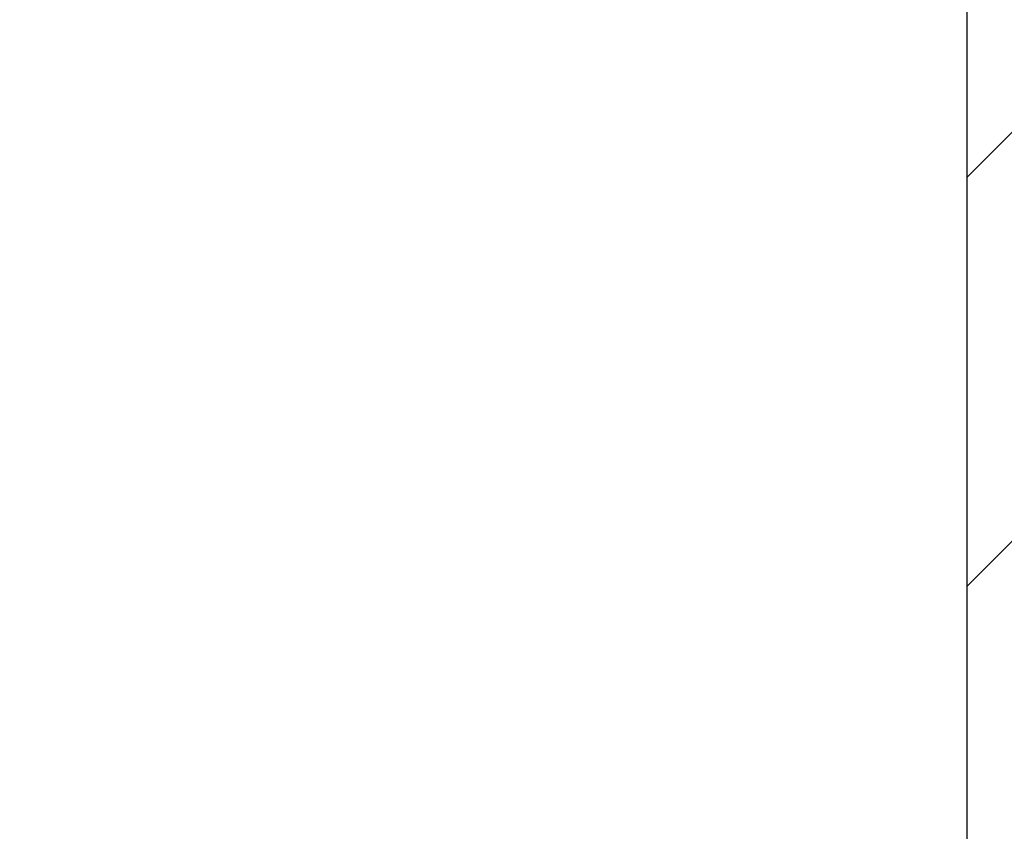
# Model space of a CAD drawing. Header units: millimetres. Extents: x -48448 to 452754, y -13941 to 17062.
# Tile 210 of 256: x 15352 to 15363, y 3585 to 3594. Entities that reach past the tile are written whole.
import ezdxf

# ---------------------------------------------------------------- set-up
doc = ezdxf.new("R2010")
doc.units = ezdxf.units.MM

msp = doc.modelspace()

# ---------------------------------------------------------------- hatches: boundary and pattern name
at = {"lineweight": 9}
h = msp.add_hatch(dxfattribs=at)
h.set_pattern_fill('ANSI31', color=256)
h.set_pattern_definition([(45, (-70561.6295, 42151.864), (-2.24506403, 2.24506403), [])])
h.paths.add_polyline_path([(15468.883, 3594.586), (15468.883, 3597.086), (15398.883, 3597.086), (15398.883, 3527.086), (15401.383, 3527.086, 0.414214), (15405.883, 3531.586), (15405.883, 3581.086, -0.414214), (15414.883, 3590.086), (15464.383, 3590.086, 0.414214)])
h.paths.add_polyline_path([(15422.869, 3605.086), (15422.869, 3608.086), (15362.869, 3608.086), (15362.869, 3568.086), (15365.869, 3568.086, 0.414214), (15368.869, 3571.086), (15368.869, 3596.086, -0.414214), (15374.869, 3602.086), (15419.869, 3602.086, 0.414214)])
h = msp.add_hatch()
h.set_pattern_fill('ANSI33', color=256, scale=50)
h.set_pattern_definition([(45, (-70561.63, 42313.1), (-224.5064, 224.5064), []), (45, (-70337.12, 42313.1), (-224.5064, 224.5064), [158.75, -79.375])])
h.paths.add_polyline_path([(14973.883, 2462.632), (15373.883, 2462.632), (15373.883, 3568.084), (15362.869, 3568.086), (15362.869, 3602.086), (14973.883, 3602.086)])

# ---------------------------------------------------------------- linework, layer by layer
msp.add_lwpolyline([(15362.869, 3568.086), (15362.869, 3608.086), (15422.869, 3608.086), (15422.869, 3605.086, -0.414214), (15419.869, 3602.086), (15374.869, 3602.086, 0.414214), (15368.869, 3596.086), (15368.869, 3571.086, -0.414214), (15365.869, 3568.086), (15362.869, 3568.086)], format="xyb")

doc.saveas('drawing.dxf')
